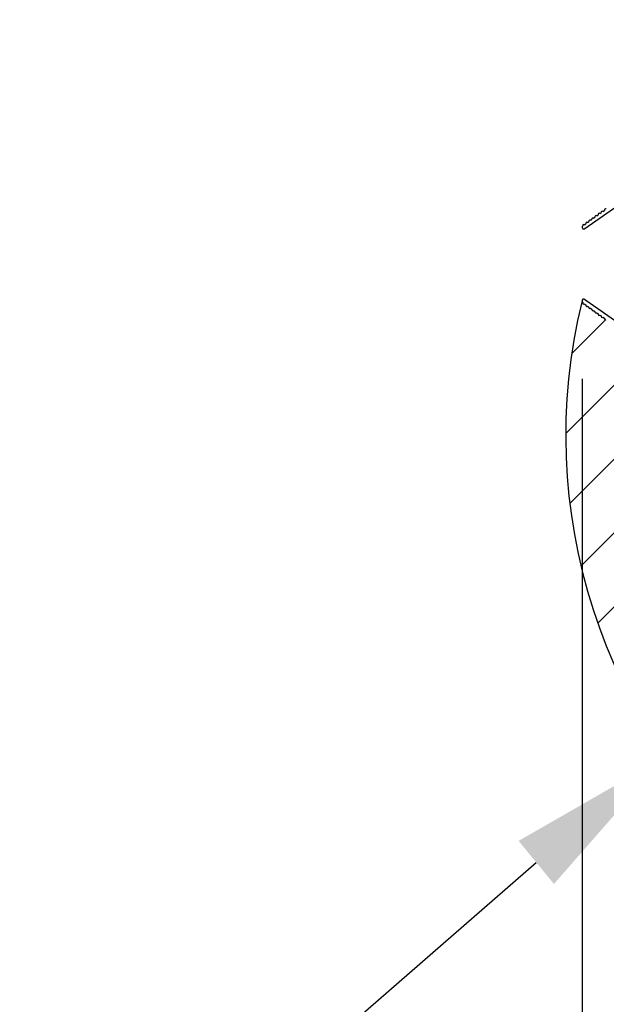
# Model space of a CAD drawing. Header units: inches. Extents: x 170 to 288, y 234 to 248.
# Tile 12 of 192: x 181.752 to 182.102, y 237.463 to 238.052. Entities that reach past the tile are written whole.
import ezdxf

# ---------------------------------------------------------------- set-up
doc = ezdxf.new("R2010")
doc.units = ezdxf.units.IN
doc.header["$LTSCALE"] = 0.25
doc.header["$MEASUREMENT"] = 0
doc.layers.add('ANNOTATIONS', color=1, linetype='Continuous')
doc.layers.add('SLIM E GUIDE MOTOR LH', color=7, linetype='Continuous')
doc.styles.add('ARIAL', font='arial.ttf', dxfattribs={"height": 0.09375})
doc.dimstyles.new('STANDARD$0', dxfattribs={"dimtxt": 0.09375, "dimasz": 0.09375, "dimexe": 0.03125, "dimexo": 0.046875, "dimgap": 0.09, "dimtad": 0, "dimtih": 1, "dimtoh": 1, "dimdec": 4, "dimzin": 0, "dimdsep": 46, "dimtxsty": 'ARIAL', "dimcen": 0.09, "dimadec": 0, "dimazin": 0, "dimtfac": 1, "dimtdec": 4, "dimtofl": 0, "dimtmove": 0, "dimatfit": 1, "dimfxl": 1, "dimtolj": 1, "dimtzin": 0, "dimarcsym": 0})

# ---------------------------------------------------------------- blocks, each defined once
blk = doc.blocks.new('*D9')
at = {"layer": 'ANNOTATIONS', "color": 0, "lineweight": -2, "transparency": 16777216}
for p, q in [((182.08779, 237.83748), (182.08779, 236.99828)), ((182.75204, 237.73803), (182.75204, 236.99828)), ((181.99404, 237.02953), (181.90029, 237.02953)), ((182.84579, 237.02953), (182.93954, 237.02953))]:
    blk.add_line(p, q, dxfattribs=at)
at = {"layer": 'ANNOTATIONS', "color": 0, "transparency": 16777216}
for points in [[(181.99404, 237.04516), (181.99404, 237.01391), (182.08779, 237.02953)], [(182.84579, 237.04516), (182.84579, 237.01391), (182.75204, 237.02953)]]:
    blk.add_solid(points, dxfattribs=at)
at = {"layer": 'defpoints', "color": 0, "transparency": 16777216}
for p in [(182.08779, 237.88435), (182.75204, 237.7849), (182.08779, 237.02953)]:
    blk.add_point(p, dxfattribs=at)
at = {"layer": 'ANNOTATIONS', "color": 0, "transparency": 16777216, "insert": (182.41991, 237.02953), "char_height": 0.09375, "attachment_point": 5, "style": 'ARIAL'}
blk.add_mtext('\\A1;26 3/4"', dxfattribs=at)
blk = doc.blocks.new('*D10')
at = {"layer": 'ANNOTATIONS', "color": 0, "lineweight": -2, "transparency": 16777216}
for p, q in [((178.12042, 238.07818), (178.12042, 238.49155)), ((182.12064, 238.08023), (182.12064, 238.49155)), ((178.21417, 238.4603), (179.50408, 238.4603)), ((182.02689, 238.4603), (180.73675, 238.4603))]:
    blk.add_line(p, q, dxfattribs=at)
at = {"layer": 'ANNOTATIONS', "color": 0, "transparency": 16777216}
for points in [[(178.21417, 238.47593), (178.21417, 238.44468), (178.12042, 238.4603)], [(182.02689, 238.47593), (182.02689, 238.44468), (182.12064, 238.4603)]]:
    blk.add_solid(points, dxfattribs=at)
at = {"layer": 'defpoints', "color": 0, "transparency": 16777216}
for p in [(182.12064, 238.4603), (178.12042, 238.03131), (182.12064, 238.03335)]:
    blk.add_point(p, dxfattribs=at)
at = {"layer": 'ANNOTATIONS', "color": 0, "transparency": 16777216, "insert": (180.12042, 238.4603), "char_height": 0.09375, "attachment_point": 5, "style": 'ARIAL'}
blk.add_mtext('\\A1;OPENING WIDTH', dxfattribs=at)

msp = doc.modelspace()

# ---------------------------------------------------------------- hatches: boundary and pattern name
at = {"layer": 'SLIM E GUIDE MOTOR LH'}
h = msp.add_hatch(dxfattribs=at)
h.set_pattern_fill('ANSI31', color=256)
h.set_pattern_definition([(45, (0.50464, 0), (-0.08838835, 0.08838835), [])])
h.paths.add_polyline_path([(182.80792, 238.27814), (182.87202, 238.27814), (182.72995, 238.32505), (182.80792, 238.32505), (182.80792, 238.55657), (182.12042, 238.55657), (182.12042, 238.04094), (182.80792, 238.04094)])
edge = h.paths.add_edge_path()
edge.add_line((178.12042, 238.55657), (177.43292, 238.55657))
edge.add_line((177.43292, 238.55657), (177.43292, 238.32505))
edge.add_line((177.43292, 238.32505), (177.51088, 238.32505))
edge.add_line((177.51088, 238.32505), (177.36881, 238.27814))
edge.add_line((177.36881, 238.27814), (177.43292, 238.27814))
edge.add_line((177.43292, 238.27814), (177.43292, 238.04094))
edge.add_line((177.43292, 238.04094), (177.74624, 238.04094))
edge.add_ellipse((177.98366, 237.88618), major_axis=(0.29083, -0.002), ratio=0.919729, start_angle=62.31458, end_angle=145.08187, ccw=False)
edge.add_line((178.12042, 238.12212), (178.12042, 238.55657))
edge = h.paths.add_edge_path(flags=17)
edge.add_ellipse((177.98366, 237.88618), major_axis=(0.29083, -0.002), ratio=0.919729, start_angle=62.31458, end_angle=145.08187)
edge.add_line((177.74624, 238.04094), (178.12042, 238.04094))
edge.add_line((178.12042, 238.04094), (178.12042, 238.12212))

# ---------------------------------------------------------------- linework, layer by layer
at = {"layer": 'ANNOTATIONS'}
msp.add_line((181.92211, 237.42806), (182.06032, 237.54832), dxfattribs=at)
msp.add_trace([(182.04976, 237.56121), (182.07088, 237.53543), (182.13768, 237.61169)], dxfattribs=at)
at = {"layer": 'SLIM E GUIDE MOTOR LH'}
for p, q in [((182.12241, 237.95039), (182.08936, 237.92731)), ((182.09643, 237.935), (182.09737, 237.93567)), ((182.09836, 237.93638), (182.09909, 237.93691)), ((182.10018, 237.93769), (182.10102, 237.93829)), ((182.08893, 237.92962), (182.08987, 237.93029)), ((182.09096, 237.93107), (182.09166, 237.93158)), ((182.09271, 237.93233), (182.09354, 237.93293)), ((182.09461, 237.93369), (182.0954, 237.93426)), ((182.08779, 237.88435), (182.08849, 237.88534)), ((182.12241, 237.86165), (182.08849, 237.88534)), ((182.08893, 237.88243), (182.08987, 237.88176)), ((182.09096, 237.88098), (182.09166, 237.88047)), ((182.09271, 237.87972), (182.09354, 237.87912)), ((182.09461, 237.87835), (182.0954, 237.87779)), ((182.09643, 237.87705), (182.09737, 237.87637)), ((182.08151, 237.85264), (182.10171, 237.87284)), ((182.09836, 237.87566), (182.09909, 237.87514)), ((182.10018, 237.87436), (182.10102, 237.87376)), ((182.0779, 237.80484), (182.11755, 237.84449)), ((182.08032, 237.76306), (182.12042, 237.80316)), ((182.087, 237.72555), (182.10992, 237.74847)), ((182.09704, 237.69139), (182.13035, 237.7247))]:
    msp.add_line(p, q, dxfattribs=at)
for centre, radius, start, end in [((182.09797, 237.93589), 0.000634, 51.60531, 199.73228), ((182.0998, 237.93708), 0.000725, 57.99657, 193.34102), ((182.1018, 237.93842), 0.000794, 62.16164, 189.17595), ((182.08854, 237.92927), 0.000523, 41.58952, 205.8853), ((182.09058, 237.93044), 0.00073, 59.38269, 191.9549), ((182.09238, 237.93168), 0.00073, 63.34845, 187.98914), ((182.09426, 237.93306), 0.000728, 61.08204, 190.25555), ((182.09603, 237.93446), 0.000665, 53.78107, 197.55652), ((182.08874, 237.9282), 0.00108, 128.3885, 304.92314), ((182.41522, 237.80341), 0.33732, 166.15838, 356.85532), ((182.08874, 237.88385), 0.00108, 152.33576, 231.6115), ((182.08854, 237.88278), 0.000523, 154.1147, 318.41048), ((182.09058, 237.88161), 0.00073, 168.0451, 300.61731), ((182.09238, 237.88037), 0.00073, 172.01086, 296.65155), ((182.09426, 237.87899), 0.000728, 169.74445, 298.91796), ((182.09603, 237.87759), 0.000665, 162.44348, 306.21893), ((182.09797, 237.87616), 0.000634, 160.26772, 308.39469), ((182.0998, 237.87497), 0.000725, 166.65898, 302.00343), ((182.1018, 237.87363), 0.000794, 170.82405, 297.83836)]:
    msp.add_arc(centre, radius, start, end, dxfattribs=at)

# ---------------------------------------------------------------- dimensions: what is measured, and where the dimension line sits
at = {"layer": 'ANNOTATIONS'}
dim = msp.add_linear_dim(base=(182.12064, 238.4603), p1=(178.12042, 238.03131), p2=(182.12064, 238.03335), text='OPENING WIDTH', dimstyle='STANDARD$0', dxfattribs=at)
dim.commit()
dim.dimension.update_dxf_attribs({"geometry": '*D10', "text_midpoint": (180.12042, 238.4603), "dimtype": 160})
dim = msp.add_linear_dim(base=(182.08779, 237.02953), p1=(182.75204, 237.7849), p2=(182.08779, 237.88435), text='26 3/4"', dimstyle='STANDARD$0', dxfattribs=at)
dim.commit()
dim.dimension.update_dxf_attribs({"geometry": '*D9', "text_midpoint": (182.41991, 237.02953)})

doc.saveas('drawing.dxf')
